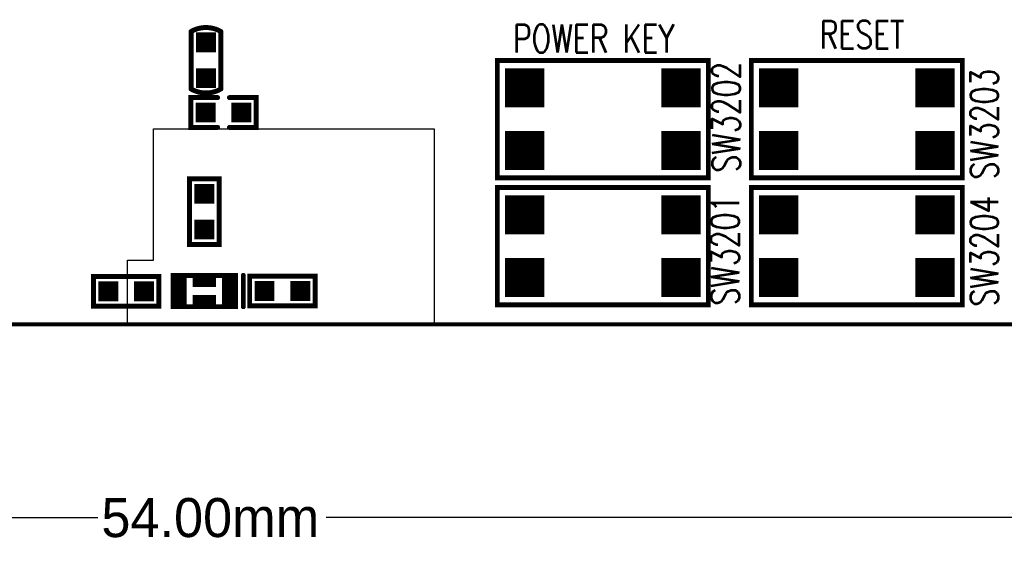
# Model space of a CAD drawing. Extents: x -1.9 to 62.2, y -5.8 to 85.1.
# Tile 2 of 13: x 22.1 to 47.3, y -5.8 to 7.8. Entities that reach past the tile are written whole.
import ezdxf

# ---------------------------------------------------------------- set-up
doc = ezdxf.new("R2010")
doc.units = 0
doc.linetypes.add('KEEPOUT_00001000$0', pattern=[2, 1, 1])
doc.layers.get('0').update_dxf_attribs({"linetype": 'CONTINUOUS'})
doc.layers.get('DEFPOINTS').update_dxf_attribs({"linetype": 'CONTINUOUS'})
for name, color, linetype in [('BOARD_OUTLINE_00', 254, 'CONTINUOUS'), ('DRIL_NPLTE_THRU_01', 3, 'CONTINUOUS'), ('DRIL_PLTE_THRU_01', 3, 'CONTINUOUS'), ('KEEPOUT_00', 1, 'CONTINUOUS'), ('PADS_INNER', 96, 'CONTINUOUS'), ('PADS_TOP', 96, 'CONTINUOUS'), ('PART_TOP_2DLINE_00', 1, 'CONTINUOUS'), ('PART_TOP_2DLINE_01', 1, 'CONTINUOUS'), ('TEXT_26', 255, 'CONTINUOUS')]:
    doc.layers.add(name, color=color, linetype=linetype)
doc.styles.add('W0$1016', font='simplex', dxfattribs={"width": 0.75})
doc.dimstyles.get("Standard").update_dxf_attribs({"dimtxt": 1, "dimasz": 1, "dimexe": 0.18, "dimexo": 0.0625, "dimgap": 0.09, "dimtad": 0, "dimtih": 1, "dimtoh": 1, "dimzin": 0, "dimcen": 0.09, "dimclrd": 2, "dimclre": 2, "dimclrt": 2, "dimazin": 3, "dimtfac": 1, "dimtofl": 0, "dimtmove": 0, "dimatfit": 3})

# ---------------------------------------------------------------- blocks, each defined once
blk = doc.blocks.new('BOARD_8')
at = {"layer": 'BOARD_OUTLINE_00', "const_width": 0.1016}
blk.add_lwpolyline([(4.3328, -4.8786), (58.3328, -4.8786), (58.3328, -89.8786), (4.3328, -89.8786), (4.3328, -50.3786), (9.7078, -50.3786), (9.7078, -42.5786), (4.3328, -42.5786)], close=True, dxfattribs=at)
blk = doc.blocks.new('KEEPOUT_144')
at = {"layer": 'KEEPOUT_00', "linetype": 'KEEPOUT_00001000$0'}
blk.add_lwpolyline([(13.228, -2.921), (20.408, -2.921), (20.408, -7.892), (12.564, -7.892), (12.564, -6.282), (13.228, -6.282)], close=True, dxfattribs=at)
blk = doc.blocks.new('SMOOTH_0$127')
at = {"const_width": 0.0635}
blk.add_lwpolyline([(-0.03175, 0, 1), (0.03175, 0, 1)], format="xyb", close=True, dxfattribs=at)
blk = doc.blocks.new('PART_BODY_TOP_119')
at = {"layer": 'PART_TOP_2DLINE_00', "const_width": 0.127}
blk.add_lwpolyline([(-2.7, 1.5), (2.7, 1.5), (2.7, -1.5), (-2.7, -1.5)], close=True, dxfattribs=at)
at = {"layer": 'PART_TOP_2DLINE_00'}
for p in [(-2.7, 1.5), (2.7, 1.5), (-2.7, -1.5), (2.7, -1.5)]:
    blk.add_blockref('SMOOTH_0$127', p, dxfattribs=at)
blk = doc.blocks.new('DRIL_HOLE_0')
blk.add_lwpolyline([(0, 0, 1), (0, 0, 1)], format="xyb", close=True)
blk = doc.blocks.new('PAD_0')
blk.add_lwpolyline([(0, 0, 1), (0, 0, 1)], format="xyb", close=True)
blk = doc.blocks.new('PAD_41')
at = {"const_width": 1}
blk.add_lwpolyline([(-0.5, 0), (0.5, 0)], dxfattribs=at)
blk = doc.blocks.new('STK_TOP_234')
at = {"layer": 'DRIL_NPLTE_THRU_01'}
blk.add_blockref('DRIL_HOLE_0', (0, 0), dxfattribs=at)
at = {"layer": 'PADS_INNER'}
blk.add_blockref('PAD_0', (0, 0), dxfattribs=at)
at = {"layer": 'PADS_TOP'}
blk.add_blockref('PAD_41', (0, 0), dxfattribs=at)
blk = doc.blocks.new('SYM_TOP_72')
for name, p in [('PART_BODY_TOP_119', (0, 0)), ('STK_TOP_234', (-2, 0.8)), ('STK_TOP_234', (2, 0.8)), ('STK_TOP_234', (-2, -0.8)), ('STK_TOP_234', (2, -0.8))]:
    blk.add_blockref(name, p)
blk = doc.blocks.new('PART_TOP_521')
blk.add_blockref('SYM_TOP_72', (0, 0))
blk = doc.blocks.new('PART_TOP_522')
blk.add_blockref('SYM_TOP_72', (0, 0))
blk = doc.blocks.new('PART_TOP_523')
blk.add_blockref('SYM_TOP_72', (0, 0))
blk = doc.blocks.new('PART_BODY_TOP_88')
at = {"layer": 'PART_TOP_2DLINE_01', "const_width": 0.127}
blk.add_lwpolyline([(-0.7366, 0.381), (0.7366, 0.381, -0.2665467), (0.7366, -0.381), (-0.7366, -0.381, -0.2665467)], format="xyb", close=True, dxfattribs=at)
at = {"layer": 'PART_TOP_2DLINE_01'}
for p in [(-0.7366, 0.381), (0.7366, 0.381), (-0.7366, -0.381), (0.7366, -0.381)]:
    blk.add_blockref('SMOOTH_0$127', p, dxfattribs=at)
blk = doc.blocks.new('PAD_7')
at = {"const_width": 0.508}
blk.add_lwpolyline([(-0.254, 0), (0.254, 0)], dxfattribs=at)
blk = doc.blocks.new('STK_TOP_33')
at = {"layer": 'DRIL_PLTE_THRU_01'}
blk.add_blockref('DRIL_HOLE_0', (0, 0), dxfattribs=at)
at = {"layer": 'PADS_INNER'}
blk.add_blockref('PAD_0', (0, 0), dxfattribs=at)
at = {"layer": 'PADS_TOP'}
blk.add_blockref('PAD_7', (0, 0), dxfattribs=at)
blk = doc.blocks.new('SYM_TOP_41')
for name, p in [('STK_TOP_33', (-0.4572, 0)), ('PART_BODY_TOP_88', (0, 0)), ('STK_TOP_33', (0.4572, 0))]:
    blk.add_blockref(name, p)
blk = doc.blocks.new('PART_TOP_714')
blk.add_blockref('SYM_TOP_41', (0, 0))
blk = doc.blocks.new('PART_BODY_TOP_256')
at = {"layer": 'PART_TOP_2DLINE_01', "const_width": 0.127}
blk.add_lwpolyline([(-1, 0.4), (-1, -0.4)], dxfattribs=at)
blk.add_lwpolyline([(-0.8, 0.4), (0.8, 0.4), (0.8, -0.4), (-0.8, -0.4)], close=True, dxfattribs=at)
at = {"layer": 'PART_TOP_2DLINE_01'}
for p in [(-1, 0.4), (-0.8, 0.4), (0.8, 0.4), (-1, -0.4), (-0.8, -0.4), (0.8, -0.4)]:
    blk.add_blockref('SMOOTH_0$127', p, dxfattribs=at)
blk = doc.blocks.new('PAD_9')
blk.add_lwpolyline([(0, 0), (0, 0)])
blk = doc.blocks.new('PAD_59')
at = {"const_width": 0.35}
blk.add_lwpolyline([(-0.4, 0), (0.4, 0)], dxfattribs=at)
blk = doc.blocks.new('STK_TOP_379')
at = {"layer": 'DRIL_NPLTE_THRU_01'}
blk.add_blockref('DRIL_HOLE_0', (0, 0), dxfattribs=at)
at = {"layer": 'PADS_INNER'}
blk.add_blockref('PAD_9', (0, 0), dxfattribs=at)
at = {"layer": 'PADS_TOP', "rotation": 90}
blk.add_blockref('PAD_59', (0, 0), dxfattribs=at)
blk = doc.blocks.new('PAD_60')
at = {"const_width": 0.26}
blk.add_lwpolyline([(-0.3, 0), (0.3, 0)], dxfattribs=at)
blk = doc.blocks.new('STK_TOP_378')
at = {"layer": 'DRIL_NPLTE_THRU_01'}
blk.add_blockref('DRIL_HOLE_0', (0, 0), dxfattribs=at)
at = {"layer": 'PADS_INNER'}
blk.add_blockref('PAD_9', (0, 0), dxfattribs=at)
at = {"layer": 'PADS_TOP'}
blk.add_blockref('PAD_60', (0, 0), dxfattribs=at)
blk = doc.blocks.new('SYM_TOP_103')
for name, p in [('STK_TOP_379', (-0.625, 0)), ('STK_TOP_379', (0.625, 0)), ('PART_BODY_TOP_256', (0, 0)), ('STK_TOP_378', (0, 0.235)), ('STK_TOP_378', (0, -0.235))]:
    blk.add_blockref(name, p)
blk = doc.blocks.new('PART_TOP_721')
blk.add_blockref('SYM_TOP_103', (0, 0))
blk = doc.blocks.new('PART_BODY_TOP_76')
at = {"layer": 'PART_TOP_2DLINE_01', "const_width": 0.127}
blk.add_lwpolyline([(0.8382, -0.381), (0.8382, 0.381), (-0.8382, 0.381), (-0.8382, -0.381)], close=True, dxfattribs=at)
at = {"layer": 'PART_TOP_2DLINE_01'}
for p in [(-0.8382, 0.381), (0.8382, 0.381), (-0.8382, -0.381), (0.8382, -0.381)]:
    blk.add_blockref('SMOOTH_0$127', p, dxfattribs=at)
blk = doc.blocks.new('SYM_TOP_30')
for name, p in [('STK_TOP_33', (-0.4572, 0)), ('PART_BODY_TOP_76', (0, 0)), ('STK_TOP_33', (0.4572, 0))]:
    blk.add_blockref(name, p)
blk = doc.blocks.new('PART_TOP_722')
blk.add_blockref('SYM_TOP_30', (0, 0))
blk = doc.blocks.new('PART_TOP_723')
blk.add_blockref('SYM_TOP_30', (0, 0))
blk = doc.blocks.new('PART_TOP_724')
blk.add_blockref('SYM_TOP_30', (0, 0))
blk = doc.blocks.new('PART_BODY_TOP_110')
at = {"layer": 'PART_TOP_2DLINE_01', "const_width": 0.127}
for points in [[(-0.1524, 0.381), (-0.8382, 0.381), (-0.8382, -0.381), (-0.1524, -0.381)], [(0.1524, 0.381), (0.8382, 0.381), (0.8382, -0.381), (0.1524, -0.381)]]:
    blk.add_lwpolyline(points, dxfattribs=at)
at = {"layer": 'PART_TOP_2DLINE_01'}
for p in [(-0.8382, 0.381), (-0.1524, 0.381), (0.1524, 0.381), (0.8382, 0.381), (-0.8382, -0.381), (-0.1524, -0.381), (0.1524, -0.381), (0.8382, -0.381)]:
    blk.add_blockref('SMOOTH_0$127', p, dxfattribs=at)
blk = doc.blocks.new('SYM_TOP_63')
for name, p in [('STK_TOP_33', (-0.4572, 0)), ('PART_BODY_TOP_110', (0, 0)), ('STK_TOP_33', (0.4572, 0))]:
    blk.add_blockref(name, p)
blk = doc.blocks.new('PART_TOP_725')
blk.add_blockref('SYM_TOP_63', (0, 0))
blk = doc.blocks.new('PART_TOP_730')
blk.add_blockref('SYM_TOP_72', (0, 0))
blk = doc.blocks.new('*U831')
at = {"color": 2, "linetype": 'CONTINUOUS'}
blk.add_text('54.00mm', height=1, dxfattribs=at).set_placement((24.167, -5.45))
blk = doc.blocks.new('*D828')
at = {"color": 2, "linetype": 'CONTINUOUS'}
for p, q in [((0, -0.062), (0, -5.13)), ((54, -0.062), (54, -5.13)), ((1, -4.95), (24.077, -4.95)), ((53, -4.95), (29.923, -4.95))]:
    blk.add_line(p, q, dxfattribs=at)
for points in [[(1, -4.784), (1, -5.117), (0, -4.95)], [(53, -4.784), (53, -5.117), (54, -4.95)]]:
    blk.add_solid(points, dxfattribs=at)
at = {"layer": 'DEFPOINTS', "color": 0, "linetype": 'CONTINUOUS'}
for p in [(0, 0), (54, 0), (54, -4.95)]:
    blk.add_point(p, dxfattribs=at)
at = {"linetype": 'CONTINUOUS'}
blk.add_blockref('*U831', (0, 0), dxfattribs=at)

msp = doc.modelspace()

# ---------------------------------------------------------------- block references
for name, p in [('BOARD_8', (-4.3328, 89.8786)), ('PART_TOP_522', (37, 5.25)), ('PART_TOP_523', (43.5, 5.25)), ('PART_TOP_725', (27.292577, 5.421482)), ('KEEPOUT_144', (12.271898, 7.920895)), ('PART_TOP_521', (37, 2)), ('PART_TOP_730', (43.5, 2)), ('PART_TOP_723', (24.8, 0.84426))]:
    msp.add_blockref(name, p)
for name, p, rotation in [('PART_TOP_714', (26.843459, 6.759005), 90), ('PART_TOP_724', (26.8, 2.883), 90), ('PART_TOP_721', (26.8, 0.85), 180), ('PART_TOP_722', (28.8, 0.85), 180)]:
    msp.add_blockref(name, p, dxfattribs=dict(rotation=rotation))

# ---------------------------------------------------------------- texts
at = {"layer": 'TEXT_26', "style": 'W0$1016', "width": 0.75}
for s, p in [('POWER KEY', (34.6964, 6.9596)), ('RESET', (42.545, 7.0612))]:
    msp.add_text(s, height=0.7112, dxfattribs=at).set_placement(p)
for s, p in [('SW3202', (40.513, 3.8862)), ('SW3203', (47.117, 3.7084)), ('SW3201', (40.4876, 0.4826)), ('SW3204', (47.117, 0.4572))]:
    msp.add_text(s, height=0.7112, rotation=90, dxfattribs=at).set_placement(p)

# ---------------------------------------------------------------- dimensions: what is measured, and where the dimension line sits
at = {"linetype": 'CONTINUOUS'}
dim = msp.add_linear_dim(base=(54, -4.950448), p1=(0, 0), p2=(54, 0), dimstyle='Standard', override={"dimpost": 'mm'}, dxfattribs=at)
dim.commit()
dim.dimension.update_dxf_attribs({"geometry": '*D828', "text_midpoint": (27, -4.950448)})

doc.saveas('drawing.dxf')
